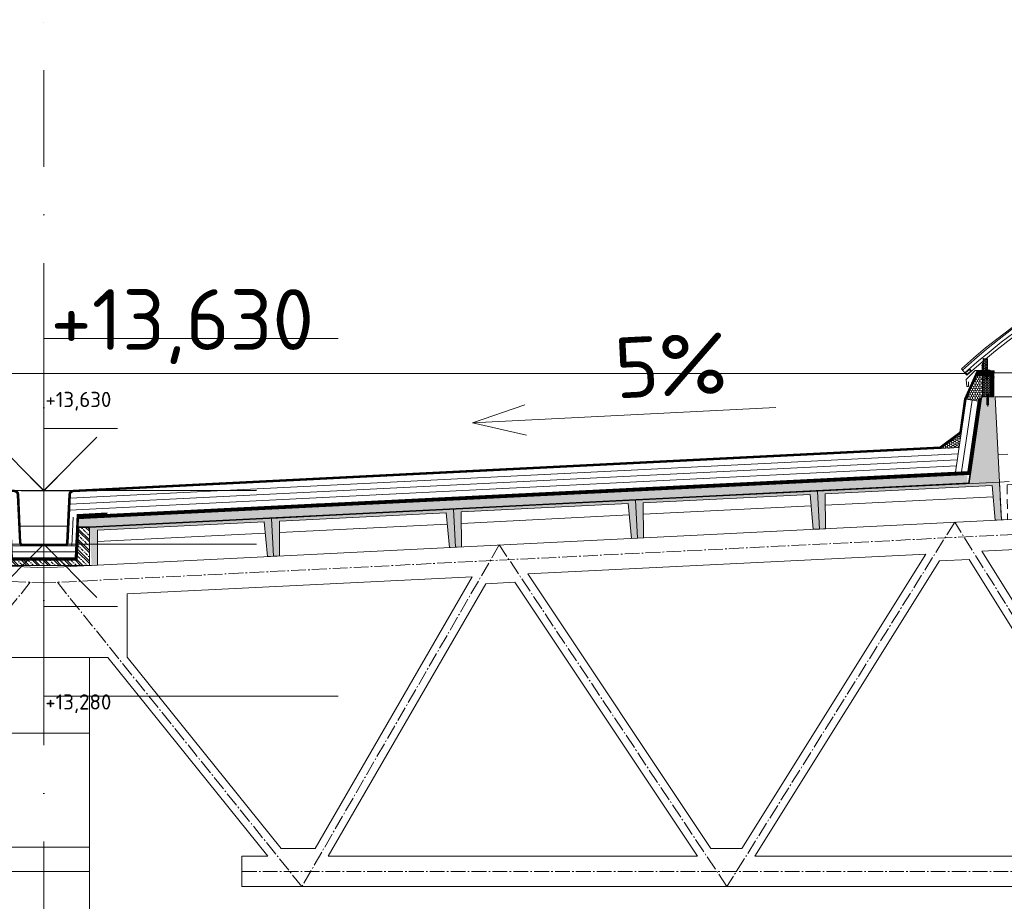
# Model space of a CAD drawing. Header units: millimetres. Extents: x -746391 to 410178, y -169697 to 100555.
# Tile 169 of 179: x 371469 to 377954, y -155485 to -149677. Entities that reach past the tile are written whole.
import ezdxf
from ezdxf.enums import TextEntityAlignment as Align

# ---------------------------------------------------------------- set-up
doc = ezdxf.new("R2010")
doc.units = ezdxf.units.MM
for name, pattern in [('AM_DIN_G_W050', [13.75, 9.75, -1.5, 1, -1.5]), ('CARKOVANA', [5, 3, -2]), ('CENTERX2', [101.6, 63.5, -12.7, 12.7, -12.7]), ('DASHDOT', [25.4, 12.7, -6.35, 0, -6.35]), ('HIDDEN', [9.525, 6.35, -3.175])]:
    doc.linetypes.add(name, pattern=pattern)
doc.layers.get('0').update_dxf_attribs({"color": 9})
doc.layers.add('_____detaily', color=9, linetype='Continuous')
for name, color, linetype, lineweight in [('A99_N_kce-pohl', 9, 'Continuous', 9), ('A99_N_kce-rez-sil', 9, 'Continuous', 18), ('A99_N_kce-rez-ten', 9, 'Continuous', 9), ('A99_N_koty-200-vysk', 9, 'Continuous', 9), ('A99_N_koty-50-vysk', 9, 'Continuous', 9), ('A99_N_sraf', 9, 'Continuous', 0), ('A99_S_kce-pohl', 9, 'Continuous', 5), ('A99_S_kce-rez-sil', 9, 'Continuous', 15), ('A99_S_kce-rez-ten', 9, 'Continuous', 9), ('A99_S_osy', 9, 'CENTERX2', 5), ('A99_S_sraf', 9, 'Continuous', 9)]:
    doc.layers.add(name, color=color, linetype=linetype, lineweight=lineweight)
doc.styles.add('A99_kota', font='isocpeur.ttf', dxfattribs={"height": 2})
doc.styles.add('ad_popis 100', font='isocpeur.ttf', dxfattribs={"height": 200})
doc.linetypes.add('IZOLACE', pattern='A,0.00254,-2.54,[134,ltypeshp.shx,S=2.54,R=0,X=-2.54,Y=0],-5.08,[134,ltypeshp.shx,S=2.54,R=180,X=2.54,Y=0],-2.54', length=10.16254)

# ---------------------------------------------------------------- blocks, each defined once
blk = doc.blocks.new('*U21')
at = {"color": 0, "linetype": 'ByBlock', "lineweight": -2}
blk.add_line((-3, 0), (7, 0), dxfattribs=at)
for points in [[(0, 0), (0, 5), (0, 5), (9.7, 5)], [(-1.75, 1.75), (0, 0), (1.75, 1.75)]]:
    blk.add_lwpolyline(points, dxfattribs=at)
at = {"color": 0, "linetype": 'ByBlock', "lineweight": -2, "style": 'A99_kota'}
for tag, p in [('VYSKA', (9.2, 7.75)), ('POPIS', (9.2, 4.5))]:
    blk.add_attdef(tag, text='', height=2, dxfattribs=at).set_placement(p, align=Align.TOP_RIGHT)
blk = doc.blocks.new('*U27')
at = {"color": 0, "linetype": 'ByBlock', "lineweight": -2}
blk.add_line((-3, 0), (7, 0), dxfattribs=at)
for points in [[(-1.75, -1.75), (0, 0), (1.75, -1.75)], [(0, 0), (0, -5), (0, -5), (9.7, -5)]]:
    blk.add_lwpolyline(points, dxfattribs=at)
at = {"color": 0, "linetype": 'ByBlock', "lineweight": -2, "style": 'A99_kota'}
for tag, p in [('VYSKA', (9.2, -2.25)), ('POPIS', (9.2, -5.5))]:
    blk.add_attdef(tag, text='', height=2, dxfattribs=at).set_placement(p, align=Align.TOP_RIGHT)
blk = doc.blocks.new('Befestiger_gross')
at = {"layer": '_____detaily', "linetype": 'Continuous', "lineweight": -2}
for p, q in [((1, -1), (0, 0)), ((1, 0), (0, 0)), ((1, -1), (0, 0)), ((1, 0), (0, 0)), ((2, 0), (1, 0)), ((1, 0), (1, 0)), ((1, 0), (1, 0)), ((2, 0), (1, 0)), ((1, 0), (1, 0)), ((1, 0), (1, 0)), ((2, 1), (2, 0)), ((2, 1), (2, 0)), ((2, 1), (2, 0)), ((2, -1), (2, 1)), ((3, 0), (2, 0)), ((3, 0), (2, 0)), ((3, 1), (4, 0)), ((3, 1), (3, 0)), ((3, 1), (4, 0)), ((3, -1), (3, 1)), ((4, -1), (5, 1)), ((5, 0), (4, 0)), ((5, 0), (4, 0)), ((5, 1), (5, 0)), ((6, 0), (5, 0)), ((5, 0), (5, 1)), ((5, -1), (6, 1)), ((5, 1), (5, 0)), ((6, 0), (5, 0)), ((7, 1), (6, 1)), ((6, 1), (6, 1)), ((6, 1), (6, 1)), ((6, 0), (6, 1)), ((7, 1), (6, 1)), ((6, 1), (6, 1)), ((6, 1), (6, 1)), ((6, -1), (7, 1)), ((7, 1), (7, 1)), ((8, 1), (7, 1)), ((7, 1), (7, 1)), ((7, 1), (7, 1)), ((8, 1), (7, 1)), ((8, 1), (8, 1)), ((9, 1), (8, 1)), ((8, 1), (8, 1)), ((8, 1), (8, 1)), ((8, -1), (8, 1)), ((9, 1), (8, 1)), ((9, 1), (10, 1)), ((9, 1), (9, 1)), ((9, 1), (10, 1)), ((9, -1), (9, 1)), ((10, 1), (10, 1)), ((11, 1), (10, 1)), ((10, -1), (11, 1)), ((10, 1), (10, 1)), ((11, 1), (11, 0)), ((11, 1), (11, 0)), ((11, -1), (12, 1)), ((12, 0), (11, 0)), ((12, 0), (11, 0)), ((12, 1), (12, 0)), ((12, 1), (12, 0)), ((12, 1), (12, 0)), ((12, -1), (13, 1)), ((13, 0), (12, 0)), ((13, 0), (12, 0)), ((13, 1), (13, 0)), ((14, 0), (13, 0)), ((13, 1), (13, 0)), ((13, 1), (13, 0)), ((14, 0), (13, 0)), ((15, 1), (14, 1)), ((14, 1), (14, 1)), ((14, 1), (14, 1)), ((14, 1), (14, 0)), ((15, 1), (14, 1)), ((14, 1), (14, 1)), ((14, 1), (14, 1)), ((14, -1), (14, 1)), ((15, 1), (16, 1)), ((15, 1), (15, 1)), ((15, 1), (16, 1)), ((15, -1), (15, 1)), ((16, 1), (16, 1)), ((17, 1), (16, 1)), ((16, 1), (16, 1)), ((16, -1), (17, 1)), ((17, 1), (17, 1)), ((18, 1), (17, 1)), ((17, 1), (17, 1)), ((18, 1), (17, 1)), ((17, -1), (18, 1)), ((18, 1), (18, 1)), ((19, 1), (18, 1)), ((18, 1), (18, 1)), ((18, 1), (18, 1)), ((19, 1), (18, 1)), ((18, -1), (19, 1)), ((20, 1), (19, 1)), ((19, 1), (19, 1)), ((19, 1), (19, 1)), ((20, 1), (19, 1)), ((19, -1), (20, 1)), ((19, 1), (19, 1)), ((21, 1), (20, 1)), ((20, 1), (20, 1)), ((20, 1), (20, 1)), ((20, 1), (20, 1)), ((21, 1), (20, 1)), ((20, 1), (20, 1)), ((20, 1), (20, 1)), ((21, 1), (21, 1)), ((22, 1), (21, 1)), ((21, 1), (21, 1)), ((21, 1), (21, 1)), ((21, -1), (21, 1)), ((22, 1), (21, 1)), ((22, 1), (23, 1)), ((22, 1), (22, 1)), ((22, 1), (23, 1)), ((22, -1), (22, 1)), ((24, 1), (23, 1)), ((24, 1), (23, 1)), ((23, -1), (24, 1)), ((24, 1), (24, 1)), ((25, 1), (24, 1)), ((24, 1), (24, 1)), ((24, 1), (24, 1)), ((25, 1), (24, 1)), ((24, -1), (25, 1)), ((25, 1), (25, 1)), ((26, 1), (25, 1)), ((25, 1), (25, 1)), ((25, 1), (25, 1)), ((26, 1), (25, 1)), ((25, -1), (26, 1)), ((26, 1), (26, 1)), ((27, 1), (26, 1)), ((26, 1), (26, 1)), ((26, 1), (26, 1)), ((27, 1), (26, 1)), ((28, 0), (27, 0)), ((27, 1), (27, 0)), ((27, 1), (27, 1)), ((28, 0), (27, 0)), ((27, 1), (27, 0)), ((27, -1), (27, 1)), ((28, 1), (29, 0)), ((28, 1), (28, 0)), ((28, 1), (29, 0)), ((28, -1), (28, 1)), ((29, 0), (29, 0)), ((29, 0), (29, 0)), ((30, 1), (29, 0)), ((29, 0), (29, 0)), ((29, 0), (29, 0)), ((29, -1), (30, 1)), ((30, 1), (30, 0)), ((31, 0), (30, 0)), ((30, 1), (30, 0)), ((31, 0), (30, 0)), ((30, -1), (31, 1)), ((31, 1), (31, 0)), ((32, 0), (31, 0)), ((31, 1), (31, 0)), ((31, 1), (31, 0)), ((32, 0), (31, 0)), ((31, -1), (32, 1)), ((32, 1), (32, 0)), ((33, 0), (32, 0)), ((32, 1), (32, 0)), ((32, 1), (32, 0)), ((33, 0), (32, 0)), ((32, -1), (33, 1)), ((33, 1), (33, 0)), ((34, 0), (33, 0)), ((33, 1), (33, 0)), ((33, 1), (33, 0)), ((34, 0), (33, 0)), ((34, 1), (34, 0)), ((36, 0), (34, 0)), ((34, 1), (34, 0)), ((34, -1), (34, 1)), ((34, 1), (34, 0)), ((36, 0), (34, 0)), ((36, 0), (37, 1)), ((36, 0), (37, 1)), ((37, -1), (37, 1)), ((37, -1), (37, 1)), ((2, -1), (1, -1)), ((2, -1), (1, -1)), ((2, -1), (2, -1)), ((3, -1), (2, -1)), ((2, -1), (2, -1)), ((2, -1), (2, -1)), ((3, -1), (2, -1)), ((3, -1), (3, -1)), ((4, -1), (3, -1)), ((3, -1), (3, -1)), ((3, -1), (3, -1)), ((4, -1), (3, -1)), ((5, 0), (4, 0)), ((4, 0), (4, -1)), ((5, 0), (4, 0)), ((4, -1), (4, -1)), ((4, -1), (4, -1)), ((6, 0), (5, 0)), ((5, 0), (5, -1)), ((5, 0), (5, -1)), ((6, 0), (5, 0)), ((5, 0), (5, -1)), ((6, 0), (6, -1)), ((7, 0), (6, -1)), ((6, 0), (6, -1)), ((7, 0), (7, 0)), ((7, 0), (8, -1)), ((7, 0), (7, 0)), ((7, 0), (8, -1)), ((9, 0), (8, 0)), ((8, 0), (8, -1)), ((9, 0), (8, 0)), ((9, 0), (9, -1)), ((10, 0), (9, 0)), ((9, 0), (9, -1)), ((9, 0), (9, -1)), ((10, 0), (9, 0)), ((10, 0), (10, -1)), ((10, 0), (10, -1)), ((11, -1), (10, -1)), ((10, -1), (10, -1)), ((11, -1), (10, -1)), ((11, -1), (11, -1)), ((12, -1), (11, -1)), ((11, -1), (11, -1)), ((11, -1), (11, -1)), ((12, -1), (11, -1)), ((13, 0), (12, -1)), ((12, -1), (12, -1)), ((12, -1), (12, -1)), ((13, 0), (13, 0)), ((13, 0), (14, -1)), ((13, 0), (13, 0)), ((13, 0), (14, -1)), ((15, 0), (14, 0)), ((14, 0), (14, -1)), ((15, 0), (14, 0)), ((15, 0), (15, -1)), ((16, 0), (15, 0)), ((15, 0), (15, -1)), ((15, 0), (15, -1)), ((16, 0), (15, 0)), ((16, 0), (16, -1)), ((17, 0), (16, 0)), ((16, 0), (16, -1)), ((16, 0), (16, -1)), ((17, 0), (16, 0)), ((17, 0), (17, -1)), ((18, 0), (17, 0)), ((17, 0), (17, -1)), ((17, 0), (17, -1)), ((18, 0), (17, 0)), ((19, 0), (18, 0)), ((18, 0), (18, -1)), ((18, 0), (18, -1)), ((19, 0), (18, 0)), ((18, 0), (18, -1)), ((19, 0), (19, -1)), ((20, 0), (19, -1)), ((19, 0), (19, -1)), ((21, 0), (20, 0)), ((21, 0), (20, 0)), ((21, 0), (21, -1)), ((22, 0), (21, 0)), ((21, 0), (21, -1)), ((21, 0), (21, -1)), ((22, 0), (21, 0)), ((22, 0), (22, -1)), ((23, 0), (22, 0)), ((22, 0), (22, -1)), ((22, 0), (22, -1)), ((23, 0), (22, 0)), ((23, 0), (23, -1)), ((24, 0), (23, 0)), ((23, 0), (23, -1)), ((23, 0), (23, -1)), ((24, 0), (23, 0)), ((24, 0), (24, -1)), ((25, 0), (24, 0)), ((24, 0), (24, -1)), ((24, 0), (24, -1)), ((25, 0), (24, 0)), ((25, 0), (25, -1)), ((25, 0), (25, -1)), ((26, -1), (25, -1)), ((26, -1), (27, -1)), ((26, -1), (26, -1)), ((26, -1), (27, -1)), ((26, -1), (26, -1)), ((28, -1), (27, -1)), ((27, -1), (27, -1)), ((28, -1), (27, -1)), ((29, -1), (28, -1)), ((28, -1), (28, -1)), ((28, -1), (28, -1)), ((29, -1), (28, -1)), ((28, -1), (28, -1)), ((29, -1), (29, -1)), ((30, -1), (29, -1)), ((29, -1), (29, -1)), ((29, -1), (29, -1)), ((30, -1), (29, -1)), ((30, -1), (30, -1)), ((31, -1), (30, -1)), ((30, -1), (30, -1)), ((30, -1), (30, -1)), ((31, -1), (30, -1)), ((31, -1), (31, -1)), ((32, -1), (31, -1)), ((31, -1), (31, -1)), ((31, -1), (31, -1)), ((32, -1), (31, -1)), ((32, -1), (32, -1)), ((33, -1), (32, -1)), ((32, -1), (32, -1)), ((34, -1), (33, -1)), ((34, -1), (33, -1)), ((37, -1), (34, -1)), ((34, -1), (34, -1)), ((37, -1), (34, -1)), ((34, -1), (34, -1)), ((34, -1), (34, -1)), ((37, -1), (37, -1)), ((37, -1), (37, -1))]:
    blk.add_line(p, q, dxfattribs=at)
blk = doc.blocks.new('*U29')
at = {"color": 0, "linetype": 'ByBlock', "lineweight": -2}
blk.add_line((-3, 0), (7, 0), dxfattribs=at)
for points in [[(0, 0), (0, 8.2), (0, 8.2), (9.7, 8.2)], [(-1.75, 1.75), (0, 0), (1.75, 1.75)]]:
    blk.add_lwpolyline(points, dxfattribs=at)
at = {"color": 0, "linetype": 'ByBlock', "lineweight": -2, "style": 'A99_kota'}
for tag, p in [('VYSKA', (9.2, 10.95)), ('POPIS', (9.2, 7.7))]:
    blk.add_attdef(tag, text='', height=2, dxfattribs=at).set_placement(p, align=Align.TOP_RIGHT)
blk = doc.blocks.new('*U44')
at = {"color": 0, "linetype": 'ByBlock', "lineweight": -2}
blk.add_line((-3, 0), (7, 0), dxfattribs=at)
for points in [[(-1.75, -1.75), (0, 0), (1.75, -1.75)], [(0, 0), (0, -8.2), (0, -8.2), (9.7, -8.2)]]:
    blk.add_lwpolyline(points, dxfattribs=at)
at = {"color": 0, "linetype": 'ByBlock', "lineweight": -2, "style": 'A99_kota'}
for tag, p in [('VYSKA', (9.2, -5.45)), ('POPIS', (9.2, -8.7))]:
    blk.add_attdef(tag, text='', height=2, dxfattribs=at).set_placement(p, align=Align.TOP_RIGHT)

msp = doc.modelspace()

# ---------------------------------------------------------------- hatches: boundary and pattern name
at = {"layer": 'A99_N_kce-rez-ten', "linetype": 'Continuous', "lineweight": 0}
h = msp.add_hatch(dxfattribs=at)
h.set_pattern_fill('HONEY', color=1, scale=0.25, angle=-90, style=2)
h.set_pattern_definition([(360, (-672686, 52678), (9.375, 5.41265875), [6.25, -12.5]), (120, (-672686, 52678), (-9.37499998, 5.412658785), [6.25, -12.5]), (60, (-672686, 52678), (2e-08, 10.825317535), [-12.5, 6.25])])
h.paths.add_polyline_path([(377814, -151986), (377844, -151986), (377844, -151911), (377818, -151911), (377817.5, -151968.5), (377814, -151968.5)])
at = {"layer": 'A99_N_kce-rez-ten', "lineweight": 0, "transparency": 33554562}
h = msp.add_hatch(dxfattribs=at)
h.set_pattern_fill('ANSI31', color=1, scale=50, angle=-90)
h.set_pattern_definition([(45, (343370.3334, -156582.5), (-4.4194174, 4.4194174), [])])
h.paths.add_polyline_path([(377775, -152022.5), (377870, -152022.5), (377870, -152002.5), (377782.5, -152002.5)])
at = {"layer": 'A99_N_kce-rez-ten', "lineweight": 0}
for points in [[(377845, -151983.2), (377830, -151983.2), (377830, -151984.2), (377845, -151984.2)], [(377845, -152025.5), (377830, -152025.5), (377830, -152024.5), (377845, -152024.5)], [(377852.5, -152151.5), (377837.5, -152151.5), (377837.5, -152152.5), (377852.5, -152152.5)]]:
    msp.add_hatch(color=1, dxfattribs=at).paths.add_polyline_path(points)
at = {"layer": 'A99_N_kce-rez-ten', "lineweight": 0, "transparency": 33554562}
h = msp.add_hatch(dxfattribs=at)
h.set_pattern_fill('ANSI31', color=1, scale=50, angle=-90)
h.set_pattern_definition([(45, (343442.8334, -156582.5), (-4.4194174, 4.4194174), [])])
h.paths.add_polyline_path([(377870, -152002.5), (377870, -152162.5), (377885, -152162.5), (377885, -152002.5)])
at = {"layer": 'A99_N_kce-rez-ten', "linetype": 'Continuous', "lineweight": 0}
h = msp.add_hatch(dxfattribs=at)
h.set_pattern_fill('HONEY', color=1, scale=0.25, angle=-90, style=2)
h.set_pattern_definition([(360, (-672660, 52557.5), (9.375, 5.41265875), [6.25, -12.5]), (120, (-672660, 52557.5), (-9.37499998, 5.412658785), [6.25, -12.5]), (60, (-672660, 52557.5), (2e-08, 10.825317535), [-12.5, 6.25])])
h.paths.add_polyline_path([(377812, -152024.5), (377813, -152160.5), (377868, -152160.5), (377868, -152024.5)])
at = {"layer": 'A99_N_sraf', "lineweight": 0, "transparency": 33554562}
h = msp.add_hatch(dxfattribs=at)
h.set_pattern_fill('HONEY', color=1, scale=75, angle=-90)
h.set_pattern_definition([(270, (344327.5, 52557.5), (8.11898812, -14.0625), [9.375, -18.75]), (30, (344327.5, 52557.5), (8.11898818, 14.06249997), [9.375, -18.75]), (330, (344327.5, 52557.5), (16.2379763, -3e-08), [-18.75, 9.375])])
h.paths.add_polyline_path([(377810, -152022.5), (377771.1, -152022.5), (377701.8, -152178), (377781, -152189.4), (377810, -152162.5)])
h = msp.add_hatch(dxfattribs=at)
h.set_pattern_fill('HONEY', color=1, scale=75, angle=-90)
h.set_pattern_definition([(182.86, (377480.347, -152504.48), (-13.63988, -8.81053), [9.375, -18.75]), (302.86, (377480.347, -152504.48), (14.4501, -7.40722), [9.375, -18.75]), (242.86, (377480.347, -152504.48), (0.8102, -16.21775), [-18.75, 9.375])])
h.paths.add_polyline_path([(377534.4, -152501.8), (377655.7, -152495.7), (377669.8, -152399)])
at = {"layer": 'A99_S_sraf', "lineweight": 0, "transparency": 33554687}
h = msp.add_hatch(dxfattribs=at)
h.set_pattern_fill('ZELEZOBETON', color=256, scale=10, angle=-90)
h.set_pattern_definition([(45, (325417.5, -156297.5), (-35.35534, 35.35534), []), (45, (325431.64, -156297.5), (-35.35534, 35.35534), []), (45, (325459.926, -156297.5), (-21.213203, 49.497475), [20, -10, 0, -10])])
h.paths.add_polyline_path([(371929.6, -153022.1), (371932.7, -153083), (371939.5, -153220.6), (371942.1, -153271.8), (371982.1, -153269.8), (371980.6, -153039.6), (373079.2, -152984.7), (373100.7, -153213.9), (373180.6, -153209.9), (373179.1, -152979.7), (374277.7, -152924.8), (374299.2, -153153.9), (374379.1, -153149.9), (374377.6, -152919.8), (375476.2, -152864.9), (375497.7, -153094), (375577.6, -153090), (375576.1, -152859.9), (376674.7, -152805.1), (376696.2, -153034.3), (376776.1, -153030.1), (376774.6, -152800.1), (377873.2, -152745.2), (377894.7, -152974.1), (377934.6, -152972.1), (377894.2, -152163.4), (377804.3, -152167.9), (377722.4, -152732.7)])
at = {"layer": 'A99_S_sraf', "linetype": 'Continuous', "lineweight": 0, "ltscale": 2, "transparency": 33554562}
h = msp.add_hatch(dxfattribs=at)
h.set_pattern_fill('BETON-LEHKY', color=256, scale=10, angle=-90)
h.set_pattern_definition([(47.86, (353943.26, -153011.388), (-29.660305, 26.83778), []), (2.86, (353987.61, -152995.907), (26.837778, 29.660305), [5, -51.56854]), (47.86, (353992.604, -152995.657), (-29.660305, 26.83778), [5, -35]), (92.86, (353995.958, -152991.95), (-29.660305, 26.837778), [5, -51.56854]), (137.86, (353995.71, -152986.956), (-26.83778, -29.660305), [5, -35]), (2.86, (353987.008, -152983.85), (26.837778, 29.660305), [5, -51.56854]), (47.86, (353983.653, -152987.56), (-29.660305, 26.83778), [5, -35]), (92.86, (353983.902, -152992.552), (-29.660305, 26.837778), [5, -51.56854]), (137.86, (353987.61, -152995.907), (-26.83778, -29.660305), [5, -35]), (47.86, (353999.87, -152978.63), (-29.660305, 26.83778), [10, -30])])
h.paths.add_polyline_path([(371855.1, -152965.7), (377709.4, -152673.3), (377712.2, -152728.2), (371929.4, -153017.1), (371852.7, -153017.5)])
at = {"layer": 'A99_S_sraf', "lineweight": 0, "transparency": 33554687}
h = msp.add_hatch(dxfattribs=at)
h.set_pattern_fill('ZELEZOBETON', color=256, scale=10, angle=-90)
h.set_pattern_definition([(315, (-217372.5, 136312.5), (35.355339, 35.355339), []), (315, (-217372.5, 136298.36), (35.355339, 35.355339), []), (315, (-217372.5, 136270.074), (49.4974747, 21.2132034), [20, -10, 0, -10])])
h.paths.add_polyline_path([(371627.5, -153272.5), (371627.5, -153237.5), (371407.5, -153237.5), (371397.5, -153022.5), (371327.5, -153022.5), (371327.5, -153272.5)])
h.paths.add_polyline_path([(371927.5, -153272.5), (371927.5, -153022.5), (371857.5, -153022.5), (371847.5, -153237.5), (371627.5, -153237.5), (371627.5, -153272.5)])

# ---------------------------------------------------------------- linework, layer by layer
at = {"layer": 'A99_N_kce-pohl'}
msp.add_lwpolyline([(377707.5, -152007.3), (365557.5, -152007.3)], dxfattribs=at)
at = {"layer": 'A99_N_kce-pohl', "linetype": 'Continuous'}
for points in [[(377694.7, -152003.5), (377671.4, -151977.4)], [(377708, -152018.5), (377737.9, -151991.8)]]:
    msp.add_lwpolyline(points, dxfattribs=at)
for points in [[(377737.9, -151991.8), (377708, -152018.5), (377694.7, -152003.5), (377724.6, -151976.9)], [(377734.4, -151991.6), (377708.2, -152014.9), (377698.3, -152003.7), (377724.4, -151980.4)]]:
    msp.add_lwpolyline(points, close=True, dxfattribs=at)
at = {"layer": 'A99_N_kce-pohl', "lineweight": 5}
for points in [[(377717.5, -152062.5), (377717.5, -152092.5), (377707.5, -152092.5), (377702.5, -152047.5), (377762.5, -151987.5), (377807.5, -151987.5), (377807.5, -151957.5)], [(377887, -152002.5), (380627.5, -152002.5)]]:
    msp.add_lwpolyline(points, dxfattribs=at)
at = {"layer": 'A99_N_kce-pohl', "linetype": 'Continuous', "lineweight": 0}
msp.add_lwpolyline([(377701.8, -152178), (377771.1, -152022.5), (377810, -152022.5), (377810, -152162.5), (377781, -152189.4)], close=True, dxfattribs=at)
at = {"layer": 'A99_N_kce-pohl', "lineweight": 0}
for points in [[(377632.3, -152657.1), (377701.8, -152178)], [(377480.3, -152504.5), (377655.7, -152495.7)]]:
    msp.add_lwpolyline(points, dxfattribs=at)
at = {"layer": 'A99_N_kce-pohl', "linetype": 'Continuous', "ltscale": 2}
msp.add_lwpolyline([(373424.8, -152887.3), (373423.8, -152867.3), (373438.8, -152866.6)], dxfattribs=at)
at = {"layer": 'A99_N_kce-pohl', "linetype": 'Continuous', "lineweight": 5}
for radius, start, end in [(4410, 47.90791, 132.09209), (4355, 47.90451, 131.56924)]:
    msp.add_arc((380627.5, -155250), radius, start, end, dxfattribs=at)
at = {"layer": 'A99_N_kce-rez-sil', "color": 1, "linetype": 'Continuous', "lineweight": 5}
for radius, start, end in [(4400, 47.90791, 132.09209), (4375, 47.90603, 132.09397)]:
    msp.add_arc((380627.5, -155250), radius, start, end, dxfattribs=at)
at = {"layer": 'A99_N_kce-rez-ten', "color": 1, "lineweight": 0}
for p, q in [((377829.5, -151982.2), (377833.2, -151981.9)), ((377829.5, -151983.2), (377829.5, -151982.2)), ((377829.5, -151983.2), (377829.5, -151982.2)), ((377829.5, -151983.2), (377845.5, -151983.2)), ((377845, -151983.2), (377830, -151983.2)), ((377830, -151983.2), (377830, -151984.2)), ((377830, -151984.2), (377830, -151983.2)), ((377830, -151984.2), (377845, -151984.2)), ((377832.5, -151981.9), (377832.5, -151981.4)), ((377842.5, -151981.4), (377832.5, -151981.4)), ((377842.5, -151981.9), (377832.5, -151981.9)), ((377833.2, -151981.1), (377833.2, -151978.7)), ((377841.9, -151981.9), (377833.2, -151981.9)), ((377841.1, -151977.9), (377834, -151977.9)), ((377834.3, -152022.5), (377834.3, -151984.2)), ((377835.6, -151981.1), (377835.6, -151978.7)), ((377839.5, -151981), (377839.5, -151978.7)), ((377839.5, -151981.1), (377839.5, -151978.7)), ((377840.7, -152022.5), (377840.7, -151984.2)), ((377841.9, -151981.1), (377841.9, -151978.7)), ((377841.9, -151981.9), (377845.5, -151982.2)), ((377842.5, -151981.9), (377842.5, -151981.4)), ((377845, -151984.2), (377845, -151983.2)), ((377845.5, -151983.2), (377845.5, -151982.2)), ((377845.5, -151983.2), (377845.5, -151982.2)), ((377829.5, -152025.5), (377829.5, -152026.5)), ((377829.5, -152025.5), (377845.5, -152025.5)), ((377829.5, -152025.5), (377829.5, -152026.5)), ((377829.5, -152026.5), (377833.2, -152026.9)), ((377830, -152025.5), (377830, -152024.5)), ((377830, -152024.5), (377845, -152024.5)), ((377830, -152024.5), (377830, -152025.5)), ((377845, -152025.5), (377830, -152025.5)), ((377832.5, -152026.9), (377832.5, -152027.4)), ((377842.5, -152026.9), (377832.5, -152026.9)), ((377842.5, -152027.4), (377832.5, -152027.4)), ((377841.9, -152026.9), (377833.2, -152026.9)), ((377833.2, -152027.7), (377833.2, -152030)), ((377841.1, -152030.8), (377834, -152030.8)), ((377834.3, -152032.4), (377840.7, -152031.3)), ((377834.3, -152032.4), (377835.3, -152031.9)), ((377834.3, -152032.4), (377835.3, -152032.9)), ((377834.3, -152034.2), (377840.7, -152033.1)), ((377834.3, -152034.2), (377835.3, -152033.7)), ((377834.3, -152034.2), (377835.3, -152034.7)), ((377834.3, -152036), (377840.7, -152034.9)), ((377834.3, -152036), (377835.3, -152035.5)), ((377834.3, -152036), (377835.3, -152036.5)), ((377834.3, -152037.8), (377840.7, -152036.7)), ((377834.3, -152037.8), (377835.3, -152037.3)), ((377834.3, -152037.8), (377835.3, -152038.3)), ((377834.3, -152039.6), (377840.7, -152038.5)), ((377834.3, -152039.6), (377835.3, -152039.1)), ((377834.3, -152039.6), (377835.3, -152040.1)), ((377834.3, -152041.4), (377840.7, -152040.3)), ((377834.3, -152041.4), (377835.3, -152040.9)), ((377834.3, -152041.4), (377835.3, -152041.9)), ((377834.3, -152043.2), (377840.7, -152042.1)), ((377834.3, -152043.2), (377835.3, -152042.7)), ((377834.3, -152043.2), (377835.3, -152043.7)), ((377835.3, -152031.9), (377839.8, -152030.8)), ((377835.3, -152031.9), (377835.3, -152031.1)), ((377835.3, -152032.9), (377839.8, -152031.8)), ((377835.3, -152033.7), (377839.8, -152032.6)), ((377835.3, -152033.7), (377835.3, -152032.9)), ((377835.3, -152034.7), (377839.8, -152033.6)), ((377835.3, -152035.5), (377839.8, -152034.4)), ((377835.3, -152035.5), (377835.3, -152034.7)), ((377835.3, -152036.5), (377839.8, -152035.4)), ((377835.3, -152037.3), (377839.8, -152036.2)), ((377835.3, -152037.3), (377835.3, -152036.5)), ((377835.3, -152038.3), (377839.8, -152037.2)), ((377835.3, -152039.1), (377839.8, -152038)), ((377835.3, -152039.1), (377835.3, -152038.3)), ((377835.3, -152040.1), (377839.8, -152039)), ((377835.3, -152040.9), (377839.8, -152039.8)), ((377835.3, -152040.9), (377835.3, -152040.1)), ((377835.3, -152041.9), (377839.8, -152040.8)), ((377835.3, -152042.7), (377839.8, -152041.6)), ((377835.3, -152042.7), (377835.3, -152041.9)), ((377835.3, -152043.7), (377839.8, -152042.6)), ((377835.3, -152043.7), (377835.4, -152044.4)), ((377835.3, -152043.7), (377840.4, -152043.7)), ((377835.4, -152044.4), (377839.6, -152044.4)), ((377835.6, -152027.7), (377835.6, -152030)), ((377838.3, -152043.7), (377839.8, -152043.4)), ((377839.5, -152027.7), (377839.5, -152030)), ((377839.5, -152027.7), (377839.5, -152030)), ((377839.6, -152044.4), (377839.8, -152043.7)), ((377839.8, -152030.8), (377840.7, -152031.3)), ((377839.8, -152031.8), (377840.7, -152031.3)), ((377839.8, -152032.6), (377839.8, -152031.8)), ((377839.8, -152032.6), (377840.7, -152033.1)), ((377839.8, -152033.6), (377840.7, -152033.1)), ((377839.8, -152034.4), (377839.8, -152033.6)), ((377839.8, -152034.4), (377840.7, -152034.9)), ((377839.8, -152035.4), (377840.7, -152034.9)), ((377839.8, -152036.2), (377839.8, -152035.4)), ((377839.8, -152036.2), (377840.7, -152036.7)), ((377839.8, -152037.2), (377840.7, -152036.7)), ((377839.8, -152038), (377839.8, -152037.2)), ((377839.8, -152038), (377840.7, -152038.5)), ((377839.8, -152039), (377840.7, -152038.5)), ((377839.8, -152039.8), (377839.8, -152039)), ((377839.8, -152039.8), (377840.7, -152040.3)), ((377839.8, -152040.8), (377840.7, -152040.3)), ((377839.8, -152041.6), (377839.8, -152040.8)), ((377839.8, -152041.6), (377840.7, -152042.1)), ((377839.8, -152042.6), (377840.7, -152042.1)), ((377839.8, -152043.4), (377839.8, -152042.6)), ((377839.8, -152043.4), (377840.4, -152043.7)), ((377841.9, -152026.9), (377845.5, -152026.5)), ((377841.9, -152027.7), (377841.9, -152030)), ((377842.5, -152026.9), (377842.5, -152027.4)), ((377845, -152024.5), (377845, -152025.5)), ((377845.5, -152025.5), (377845.5, -152026.5)), ((377845.5, -152025.5), (377845.5, -152026.5)), ((377837, -152150.5), (377840.7, -152150.1)), ((377837, -152151.5), (377837, -152150.5)), ((377837, -152151.5), (377837, -152150.5)), ((377837, -152151.5), (377853, -152151.5)), ((377852.5, -152151.5), (377837.5, -152151.5)), ((377837.5, -152151.5), (377837.5, -152152.5)), ((377837.5, -152152.5), (377837.5, -152151.5)), ((377837.5, -152152.5), (377852.5, -152152.5)), ((377840, -152150.1), (377840, -152149.6)), ((377850, -152149.6), (377840, -152149.6)), ((377850, -152150.1), (377840, -152150.1)), ((377840.7, -152149.3), (377840.7, -152147)), ((377849.4, -152150.1), (377840.7, -152150.1)), ((377848.6, -152146.2), (377841.5, -152146.2)), ((377841.8, -152199.8), (377841.8, -152152.5)), ((377841.8, -152200.2), (377848.1, -152199.1)), ((377841.8, -152200.2), (377842.7, -152199.7)), ((377841.8, -152200.2), (377842.7, -152200.7)), ((377841.8, -152202), (377848.1, -152200.9)), ((377841.8, -152202), (377842.7, -152201.5)), ((377841.8, -152202), (377842.7, -152202.5)), ((377841.8, -152203.8), (377848.1, -152202.7)), ((377841.8, -152203.8), (377842.7, -152203.3)), ((377841.8, -152203.8), (377842.7, -152204.3)), ((377841.8, -152205.6), (377848.1, -152204.5)), ((377841.8, -152205.6), (377842.7, -152205.1)), ((377841.8, -152205.6), (377842.7, -152206.1)), ((377841.8, -152207.4), (377848.1, -152206.3)), ((377841.8, -152207.4), (377842.7, -152206.9)), ((377841.8, -152207.4), (377842.7, -152207.9)), ((377841.8, -152209.2), (377848.1, -152208.1)), ((377841.8, -152209.2), (377842.7, -152208.7)), ((377841.8, -152209.2), (377842.7, -152209.7)), ((377841.8, -152211), (377848.1, -152209.9)), ((377841.8, -152211), (377842.7, -152210.5)), ((377842.7, -152200.7), (377847.2, -152199.6)), ((377842.7, -152201.5), (377847.2, -152200.4)), ((377842.7, -152201.5), (377842.7, -152200.7)), ((377842.7, -152202.5), (377847.2, -152201.4)), ((377842.7, -152203.3), (377847.2, -152202.2)), ((377842.7, -152203.3), (377842.7, -152202.5)), ((377842.7, -152204.3), (377847.2, -152203.2)), ((377842.7, -152205.1), (377847.2, -152204)), ((377842.7, -152205.1), (377842.7, -152204.3)), ((377842.7, -152206.1), (377847.2, -152205)), ((377842.7, -152206.9), (377847.2, -152205.8)), ((377842.7, -152206.9), (377842.7, -152206.1)), ((377842.7, -152207.9), (377847.2, -152206.8)), ((377842.7, -152208.7), (377847.2, -152207.6)), ((377842.7, -152208.7), (377842.7, -152207.9)), ((377842.7, -152209.7), (377847.2, -152208.6)), ((377842.7, -152210.5), (377847.2, -152209.4)), ((377842.7, -152210.5), (377842.7, -152209.7)), ((377842.7, -152211.5), (377847.2, -152210.4)), ((377843.1, -152149.3), (377843.1, -152147)), ((377847, -152149.3), (377847, -152147)), ((377847, -152149.3), (377847, -152147)), ((377847.2, -152200.4), (377847.2, -152199.6)), ((377847.2, -152200.4), (377848.1, -152200.9)), ((377847.2, -152201.4), (377848.1, -152200.9)), ((377847.2, -152202.2), (377847.2, -152201.4)), ((377847.2, -152202.2), (377848.1, -152202.7)), ((377847.2, -152203.2), (377848.1, -152202.7)), ((377847.2, -152204), (377847.2, -152203.2)), ((377847.2, -152204), (377848.1, -152204.5)), ((377847.2, -152205), (377848.1, -152204.5)), ((377847.2, -152205.8), (377847.2, -152205)), ((377847.2, -152205.8), (377848.1, -152206.3)), ((377847.2, -152206.8), (377848.1, -152206.3)), ((377847.2, -152207.6), (377847.2, -152206.8)), ((377847.2, -152207.6), (377848.1, -152208.1)), ((377847.2, -152208.6), (377848.1, -152208.1)), ((377847.2, -152209.4), (377847.2, -152208.6)), ((377847.2, -152209.4), (377848.1, -152209.9)), ((377847.2, -152210.4), (377848.1, -152209.9)), ((377847.2, -152211.2), (377847.2, -152210.4)), ((377848.1, -152199.8), (377848.1, -152152.5)), ((377849.4, -152149.3), (377849.4, -152147)), ((377849.4, -152150.1), (377853, -152150.5)), ((377850, -152150.1), (377850, -152149.6)), ((377852.5, -152152.5), (377852.5, -152151.5)), ((377853, -152151.5), (377853, -152150.5)), ((377853, -152151.5), (377853, -152150.5)), ((377841.8, -152211), (377842.7, -152211.5)), ((377842.7, -152211.5), (377842.9, -152212.2)), ((377842.7, -152211.5), (377847.9, -152211.5)), ((377842.9, -152212.2), (377847.1, -152212.2)), ((377845.8, -152211.5), (377847.2, -152211.2)), ((377847.1, -152212.2), (377847.2, -152211.5)), ((377847.2, -152211.2), (377847.9, -152211.5))]:
    msp.add_line(p, q, dxfattribs=at)
at = {"layer": 'A99_N_kce-rez-ten', "color": 1, "linetype": 'Continuous', "lineweight": 0}
msp.add_lwpolyline([(377858.5, -151990), (377813, -151990, -0.414214), (377810, -151987), (377810, -151940)], format="xyb", dxfattribs=at)
msp.add_lwpolyline([(377810, -151940), (377814, -151940), (377814, -151986), (377860, -151986), (377860, -151990)], dxfattribs=at)
for points in [[(377814, -151986), (377844, -151986), (377844, -151911), (377814, -151911)], [(377814, -151968.5), (377817.5, -151968.5), (377817.5, -151911), (377814, -151911)], [(377774.5, -152022.5), (377870, -152022.5), (377870, -152002.5), (377783, -152002.5)], [(377810, -151990), (377805, -151990), (377805, -151992.5), (377885, -151992.5), (377885, -152002.5), (377887, -152002.5), (377887, -151990), (377810, -151990)], [(377885, -152162.5), (377885, -152002.5), (377870, -152002.5), (377870, -152162.5)], [(377870, -152044.5), (377870, -152022.5), (377810, -152022.5), (377810, -152162.5), (377870, -152162.5), (377870, -152140.5), (377868, -152140.5), (377868, -152160.5), (377812, -152160.5), (377812, -152024.5), (377868, -152024.5), (377868, -152044.5)]]:
    msp.add_lwpolyline(points, close=True, dxfattribs=at)
at = {"layer": 'A99_N_kce-rez-ten', "linetype": 'CARKOVANA', "lineweight": 0, "ltscale": 15, "const_width": 5}
for points in [[(371627.5, -153135), (371487.2, -153135, -0.400665), (371474.8, -153123.1), (371460, -152805.9, 0.386254), (371433.9, -152779.7), (365723.3, -152494.4), (365592.2, -152394.9), (365560.4, -152175.9), (365479.9, -151995), (365370, -151995)], [(371627.5, -153140), (371487.2, -153140, -0.400665), (371469.8, -153123.3), (371455, -152806.1, 0.386254), (371433.7, -152784.7), (365721.5, -152499.3), (365587.5, -152397.6), (365555.6, -152177.3), (365476.6, -152000), (365370, -152000)], [(371627.5, -153135), (371767.8, -153135, 0.400665), (371780.2, -153123.1), (371795, -152805.9, -0.386254), (371821.1, -152779.7), (377531.7, -152494.4), (377662.8, -152394.9), (377694.6, -152175.9), (377775.1, -151995), (377885, -151995)], [(371627.5, -153140), (371767.8, -153140, 0.400665), (371785.2, -153123.3), (371800, -152806.1, -0.386254), (371821.3, -152784.7), (377533.5, -152499.3), (377667.5, -152397.6), (377699.4, -152177.3), (377778.4, -152000), (377885, -152000)]]:
    msp.add_lwpolyline(points, format="xyb", dxfattribs=at)
at = {"layer": 'A99_N_kce-rez-ten', "linetype": 'Continuous', "lineweight": 0, "ltscale": 0.5}
for points in [[(371627.5, -153132.5), (371487.2, -153132.5, -0.400665), (371477.3, -153123), (371462.5, -152805.8, 0.386254), (371434, -152777.2), (365724.2, -152491.9), (365594.5, -152393.5), (365562.8, -152175.2), (365481.5, -151992.5), (365370, -151992.5)], [(371627.5, -153137.5), (371487.2, -153137.5, -0.400665), (371472.3, -153123.2), (371457.5, -152806, 0.386254), (371433.8, -152782.2), (365722.4, -152496.9), (365589.9, -152396.2), (365558, -152176.6), (365478.2, -151997.5), (365370, -151997.5)], [(371627.5, -153142.5), (371487.2, -153142.5, -0.400665), (371467.3, -153123.4), (371452.5, -152806.2, 0.386254), (371433.5, -152787.2), (365720.6, -152501.8), (365585.2, -152399), (365553.2, -152178), (365475, -152002.5), (365370, -152002.5)], [(371627.5, -153132.5), (371767.8, -153132.5, 0.400665), (371777.7, -153123), (371792.5, -152805.8, -0.386254), (371821, -152777.2), (377530.8, -152491.9), (377660.5, -152393.5), (377692.2, -152175.2), (377773.5, -151992.5), (377885, -151992.5)], [(371627.5, -153137.5), (371767.8, -153137.5, 0.400665), (371782.7, -153123.2), (371797.5, -152806, -0.386254), (371821.2, -152782.2), (377532.6, -152496.9), (377665.1, -152396.2), (377697, -152176.6), (377776.8, -151997.5), (377885, -151997.5)], [(371627.5, -153142.5), (371767.8, -153142.5, 0.400665), (371787.7, -153123.4), (371802.5, -152806.2, -0.386254), (371821.5, -152787.2), (377534.4, -152501.8), (377669.8, -152399), (377701.8, -152178), (377780, -152002.5), (377885, -152002.5)]]:
    msp.add_lwpolyline(points, format="xyb", dxfattribs=at)
at = {"layer": 'A99_N_kce-rez-ten', "linetype": 'Continuous', "lineweight": 0}
for points in [[(377885, -151992.5), (377773.5, -151992.5), (377692.2, -152175.2), (377660.5, -152393.5), (377530.8, -152491.9), (371860.9, -152775.2)], [(377885, -151997.5), (377776.8, -151997.5), (377697, -152176.6), (377665.1, -152396.2), (377532.6, -152496.9), (371861.1, -152780.2)], [(377885, -152002.5), (377780, -152002.5), (377701.8, -152178), (377669.8, -152399), (377534.4, -152501.8), (371861.4, -152785.2)], [(371399.9, -152965.7), (371412.3, -153232.5), (371627.5, -153232.5)], [(371408.5, -152936.1), (371421.8, -153222.5), (371627.5, -153222.5)], [(371846.5, -152936.1), (371833.2, -153222.5), (371627.5, -153222.5)], [(371855.1, -152965.7), (371842.7, -153232.5), (371627.5, -153232.5)], [(372045, -152926.2), (371846.5, -152936.1)], [(371782.9, -153012.5), (371472.1, -153012.5)]]:
    msp.add_lwpolyline(points, dxfattribs=at)
at = {"layer": 'A99_N_kce-rez-ten', "color": 1, "linetype": 'DASHDOT', "lineweight": 0, "ltscale": 0.25}
for points in [[(377801, -151953.5), (377820.5, -151953.5)], [(377861, -152033), (377890.5, -152033)], [(377845, -152225), (377845, -152140)], [(377860.5, -152150.5), (377888, -152150.5)]]:
    msp.add_lwpolyline(points, dxfattribs=at)
at = {"layer": 'A99_N_kce-rez-ten', "color": 1, "lineweight": 0}
for points in [[(377840, -152167.5), (377840, -152215), (377845, -152215)], [(377850, -152167.5), (377850, -152215), (377845, -152215)]]:
    msp.add_lwpolyline(points, dxfattribs=at)
at = {"layer": 'A99_N_kce-rez-ten', "lineweight": 0}
msp.add_lwpolyline([(371799.6, -152868.4), (377644, -152576.4)], dxfattribs=at)
at = {"layer": 'A99_N_kce-rez-ten', "linetype": 'CARKOVANA', "lineweight": 0, "ltscale": 15, "const_width": 10}
for points in [[(371403.7, -152940.9), (371417, -153227.5), (371627.5, -153227.5)], [(371851.3, -152940.9), (371838, -153227.5), (371627.5, -153227.5)], [(372045.2, -152931.2), (372045.2, -152931.2), (371846.3, -152941.1)]]:
    msp.add_lwpolyline(points, dxfattribs=at)
at = {"layer": 'A99_N_kce-rez-ten', "linetype": 'Continuous', "lineweight": 0, "ltscale": 0.5}
msp.add_lwpolyline([(371837.5, -153142.5), (371417.5, -153142.5)], dxfattribs=at)
at = {"layer": 'A99_N_kce-rez-ten', "color": 1, "linetype": 'Continuous', "lineweight": 0}
msp.add_circle((377816, -151909.5), 1.5, dxfattribs=at)
at = {"layer": 'A99_N_kce-rez-ten', "color": 1, "lineweight": 0}
for centre, start, end in [((377834, -151978.7), 90.00332, 180.00332), ((377834.8, -151978.7), 0.00332, 90.00332), ((377836.4, -151978.7), 90.00332, 180.00332), ((377838.7, -151978.7), 0.00332, 90.00332), ((377840.3, -151978.7), 90.00332, 180.00332), ((377841.1, -151978.7), 0.00332, 90.00332), ((377834, -152030), 179.99668, 269.99668), ((377834.8, -152030), 269.99668, 359.99668), ((377836.4, -152030), 179.99668, 269.99668), ((377838.7, -152030), 269.99668, 359.99668), ((377840.3, -152030), 179.99668, 269.99668), ((377841.1, -152030), 269.99668, 359.99668), ((377841.5, -152147), 90.00332, 180.00332), ((377842.3, -152147), 0.00332, 90.00332), ((377843.9, -152147), 90.00332, 180.00332), ((377846.2, -152147), 0.00332, 90.00332), ((377847.8, -152147), 90.00332, 180.00332), ((377848.6, -152147), 0.00332, 90.00332)]:
    msp.add_arc(centre, 0.787, start, end, dxfattribs=at)
at = {"layer": 'A99_N_kce-rez-ten', "color": 1, "lineweight": 0, "extrusion": (0, 0, -1)}
for centre, start_param, end_param in [((377832.4, -151981.1), 0.936145, 1.313741), ((377834.8, -151981.1), 0.936145, 1.313741), ((377836.4, -151981.1), 3.700141, 4.077737), ((377840.3, -151981.1), 3.700141, 4.077737), ((377838.7, -151981.1), 0.936145, 1.313741), ((377842.7, -151981.1), 3.700141, 4.077737), ((377839.9, -152149.3), 0.936145, 1.313741), ((377842.3, -152149.3), 0.936145, 1.313741), ((377843.9, -152149.3), 3.700141, 4.077737), ((377847.8, -152149.3), 3.700141, 4.077737), ((377846.2, -152149.3), 0.936145, 1.313741), ((377850.2, -152149.3), 3.700141, 4.077737)]:
    msp.add_ellipse(centre, major_axis=(0.47, 0.638), ratio=1, start_param=start_param, end_param=end_param, dxfattribs=at)
at = {"layer": 'A99_N_kce-rez-ten', "color": 1, "lineweight": 0}
for centre, start_param, end_param in [((377832.4, -152027.7), 0.936145, 1.313741), ((377834.8, -152027.7), 0.936145, 1.313741), ((377836.4, -152027.7), 3.700141, 4.077737), ((377840.3, -152027.7), 3.700141, 4.077737), ((377838.7, -152027.7), 0.936145, 1.313741), ((377842.7, -152027.7), 3.700141, 4.077737)]:
    msp.add_ellipse(centre, major_axis=(0.47, -0.638), ratio=1, start_param=start_param, end_param=end_param, dxfattribs=at)
at = {"layer": 'A99_N_koty-200-vysk'}
for points in [[(374452, -152332), (374796.6, -152214.7)], [(374452, -152332), (374796.6, -152214.7)], [(374452, -152332), (376449.5, -152232.2)], [(374452, -152332), (374806.5, -152414.4)], [(374452, -152332), (374806.5, -152414.4)]]:
    msp.add_lwpolyline(points, dxfattribs=at)
at = {"layer": 'A99_N_sraf', "color": 1, "linetype": 'IZOLACE', "ltscale": 3.8}
for points in [[(377673, -152655.1), (377741.4, -152183.7)], [(371801.4, -152828.9), (377649.9, -152536.1)], [(371797.7, -152908.5), (377638.2, -152616.7)], [(371422.5, -153182.5), (371835, -153182.5)]]:
    msp.add_lwpolyline(points, dxfattribs=at)
at = {"layer": 'A99_N_sraf', "color": 1, "linetype": 'IZOLACE', "ltscale": 2}
msp.add_lwpolyline([(371820.6, -152954.1), (371811.9, -153142.5)], dxfattribs=at)
at = {"layer": 'A99_S_kce-pohl', "lineweight": 0}
for p, q in [((371707.5, -153877.5), (371205.1, -153877.5)), ((371547.5, -153877.5), (372049.9, -153877.5))]:
    msp.add_line(p, q, dxfattribs=at)
at = {"layer": 'A99_S_kce-pohl'}
msp.add_line((371927.5, -158627.5), (371927.5, -153908), dxfattribs=at)
at = {"layer": 'A99_S_kce-pohl', "lineweight": 5}
for p, q in [((372932.8, -155187.5), (372932.8, -155387.5)), ((373102.6, -155187.5), (372932.8, -155187.5))]:
    msp.add_line(p, q, dxfattribs=at)
for points in [[(362627.5, -152837.5), (371627.5, -153287.5)], [(380627.5, -152837.5), (371627.5, -153287.5)], [(380422.4, -153048), (377806, -153178.8)], [(379030.2, -155137.5), (377806, -153178.8)], [(377437.4, -153197.3), (374814.8, -153328.4)], [(377437.4, -153197.3), (376224.8, -155137.5)], [(377526.9, -153242.8), (376311.5, -155187.5)], [(377722, -153233.1), (377526.9, -153242.8)], [(378943.5, -155187.5), (377722, -153233.1)], [(374448.9, -153346.7), (372177.5, -153460.2)], [(374448.9, -153346.7), (373414.2, -155137.5)], [(376020.9, -155137.5), (374814.8, -153328.4)], [(374538, -153392.3), (373500.8, -155187.5)], [(374730.8, -153382.6), (374538, -153392.3)], [(375934.1, -155187.5), (374730.8, -153382.6)], [(372177.5, -153876.6), (372177.5, -153460.2)], [(371627.5, -153877.5), (371205.1, -153877.5)], [(371627.5, -153877.5), (372049.9, -153877.5)], [(373102.6, -155187.5), (372049.9, -153877.5)], [(373190.7, -155137.5), (372177.5, -153876.6)], [(373414.2, -155137.5), (373190.7, -155137.5)], [(375934.1, -155187.5), (373500.8, -155187.5)], [(376224.8, -155137.5), (376020.9, -155137.5)], [(378943.5, -155187.5), (376311.5, -155187.5)], [(380627.5, -155387.5), (372932.8, -155387.5)]]:
    msp.add_lwpolyline(points, dxfattribs=at)
at = {"layer": 'A99_S_kce-pohl', "color": 253, "linetype": 'AM_DIN_G_W050', "lineweight": 0, "ltscale": 10}
for points in [[(362622.5, -152937.4), (371622.5, -153387.4)], [(380632.5, -152937.4), (371632.5, -153387.4)], [(377627.5, -152987.5), (376127.5, -155387.5), (374627.5, -153137.5), (373327.5, -155387.5)], [(379127.5, -155387.5), (377627.5, -152987.5)], [(369927.5, -155387.5), (371538.2, -153383.2)], [(373327.5, -155387.5), (371716.8, -153383.2)], [(372932.8, -155287.5), (372932.8, -155287.5), (380627.5, -155287.5)]]:
    msp.add_lwpolyline(points, dxfattribs=at)
at = {"layer": 'A99_S_kce-rez-sil', "lineweight": 13}
for points in [[(377894.2, -152163.4), (377922.2, -152722.7)], [(376736.1, -153032.3), (376776.1, -153030.3), (376774.6, -152800.1), (377873.2, -152745.2), (377894.7, -152974.4), (377934.6, -152972.4), (377922.2, -152722.7)], [(376736.1, -153032.3), (376696.2, -153034.3), (376674.7, -152805.1), (375576.1, -152859.9), (375577.6, -153090.1), (375537.6, -153092.1), (375537.6, -153092.1)], [(374339.1, -153152), (374379.1, -153150), (374377.6, -152919.8), (375476.2, -152864.9), (375497.7, -153094.1), (375537.6, -153092.1), (375537.6, -153092.1)], [(371942.1, -153271.8), (371982.1, -153269.8), (371980.6, -153039.6), (373079.2, -152984.7), (373100.7, -153213.9), (373140.6, -153211.9), (373140.6, -153211.9)], [(374339.1, -153152), (374299.2, -153154), (374277.7, -152924.8), (373179.1, -152979.7), (373180.6, -153209.9), (373140.6, -153211.9), (373140.6, -153211.9)], [(371312.9, -153271.8), (371942.5, -153271.8)]]:
    msp.add_lwpolyline(points, dxfattribs=at)
at = {"layer": 'A99_S_kce-rez-sil', "lineweight": 20}
for points in [[(371927.5, -154377.5), (371327.5, -154377.5), (371327.5, -153877.5), (371927.5, -153877.5)], [(371927.5, -155127.5), (371327.5, -155127.5), (371327.5, -155287.5), (371927.5, -155287.5)]]:
    msp.add_lwpolyline(points, close=True, dxfattribs=at)
at = {"layer": 'A99_S_kce-rez-ten', "lineweight": 0}
msp.add_line((371627.5, -153580.5), (371627.5, -153877.5), dxfattribs=at)
at = {"layer": 'A99_S_kce-rez-ten', "color": 253, "lineweight": 0}
msp.add_line((372932.8, -155187.5), (372932.8, -155387.5), dxfattribs=at)
at = {"layer": 'A99_S_kce-rez-ten', "linetype": 'CARKOVANA', "lineweight": 0, "ltscale": 15}
for points, const_width in [([(371846.2, -152956.2), (377722.5, -152662.6), (377793.7, -152172.5)], 20), ([(377728.5, -152672.9), (377720.4, -152729.3)], 5), ([(371327.5, -153020), (371399.9, -153020), (371409.9, -153235), (371627.5, -153235)], 5), ([(371927.5, -153020), (371855.1, -153020), (371845.1, -153235), (371627.5, -153235)], 5)]:
    msp.add_lwpolyline(points, dxfattribs=dict(at, const_width=const_width))
at = {"layer": 'A99_S_kce-rez-ten', "lineweight": 0}
for points in [[(371845.7, -152946.2), (377713.7, -152653), (377783.5, -152172.5)], [(371846.7, -152966.1), (377731.2, -152672.2), (377803.7, -152172.5)], [(371929.6, -153022.1), (377722.4, -152732.7), (377804.5, -152166.4)], [(383362.5, -152162.5), (377892.5, -152162.5)], [(371929.4, -153017.1), (377723.9, -152727.6)], [(377731, -152673.3), (377726.1, -152672.4), (377717.5, -152732)], [(371327.5, -153017.5), (371402.3, -153017.5), (371412.3, -153232.5), (371627.5, -153232.5)], [(371627.5, -153877.5), (371627.5, -153287.5)]]:
    msp.add_lwpolyline(points, dxfattribs=at)
at = {"layer": 'A99_S_kce-rez-ten', "linetype": 'HIDDEN', "lineweight": 0, "ltscale": 10}
msp.add_lwpolyline([(377913.2, -152542.9), (380627.5, -152407.3)], dxfattribs=at)
msp.add_lwpolyline([(377934.6, -152972.4), (377922.2, -152722.7), (379120.7, -152662.8), (379133.1, -152912.5), (379093.2, -152914.5), (379071.7, -152685.3), (377973.1, -152740.2), (377974.6, -152970.4)], close=True, dxfattribs=at)
at = {"layer": 'A99_S_kce-rez-ten', "linetype": 'CARKOVANA', "ltscale": 15, "const_width": 5}
msp.add_lwpolyline([(371929.5, -153019.6), (377722.3, -152730.1)], dxfattribs=at)
at = {"layer": 'A99_S_kce-rez-ten', "lineweight": 0}
for points in [[(376736.1, -153032.3), (376723.7, -152782.6), (377922.2, -152722.7), (377934.6, -152972.4), (377894.7, -152974.4), (377873.2, -152745.2), (376774.6, -152800.1), (376776.1, -153030.3)], [(375537.6, -153092.1), (375525.1, -152842.5), (376723.7, -152782.6), (376736.1, -153032.3), (376696.2, -153034.3), (376674.7, -152805.1), (375576.1, -152859.9), (375577.6, -153090.1)], [(374339.1, -153152), (374326.6, -152902.3), (375525.1, -152842.5), (375537.6, -153092.1), (375497.7, -153094.1), (375476.2, -152864.9), (374377.6, -152919.8), (374379.1, -153150)], [(373140.6, -153211.9), (373128.1, -152962.2), (374326.6, -152902.3), (374339.1, -153152), (374299.2, -153154), (374277.7, -152924.8), (373179.1, -152979.7), (373180.6, -153209.9)], [(371927.5, -153022.5), (371927.5, -153272.5), (371327.5, -153272.5), (371327.5, -153022.5), (371397.5, -153022.5), (371407.5, -153237.5), (371847.5, -153237.5), (371857.5, -153022.5)]]:
    msp.add_lwpolyline(points, close=True, dxfattribs=at)
at = {"layer": 'A99_S_kce-rez-ten', "lineweight": 5}
for points in [[(376775.1, -152875.1), (377880.2, -152819.9)], [(376681.7, -152879.8), (375576.6, -152935)], [(374378.1, -152994.9), (375483.2, -152939.7)], [(373179.6, -153054.8), (374284.7, -152999.5)], [(371981.1, -153114.6), (373086.2, -153059.4)]]:
    msp.add_lwpolyline(points, dxfattribs=at)
at = {"layer": 'A99_S_kce-rez-ten', "color": 1, "lineweight": 0}
msp.add_lwpolyline([(371927.5, -153017.5), (371852.7, -153017.5), (371842.7, -153232.5), (371627.5, -153232.5)], dxfattribs=at)
at = {"layer": 'A99_S_kce-rez-ten', "color": 253, "lineweight": 0}
msp.add_lwpolyline([(371627.5, -153877.5), (371627.5, -153287.5)], dxfattribs=at)
at = {"layer": 'A99_S_osy', "linetype": 'DASHDOT', "lineweight": 5, "ltscale": 50}
msp.add_lwpolyline([(371627.5, -169697.3), (371627.5, -149677.3)], dxfattribs=at)

# ---------------------------------------------------------------- block references
at = {"layer": 'A99_N_kce-rez-ten', "color": 1, "linetype": 'Continuous', "lineweight": 0, "xscale": -0.61875, "yscale": 0.61875, "zscale": 0.61875, "rotation": 180}
for p in [(377862.5, -152033), (377862.4, -152150.5)]:
    msp.add_blockref('Befestiger_gross', p, dxfattribs=at)
at = {"layer": 'A99_N_koty-200-vysk', "lineweight": 5}
ref = msp.add_blockref('*U21', (371627.5, -152777.5), dxfattribs=dict(at, xscale=200, yscale=200, zscale=200))
ref.add_attrib('VYSKA', '+13,630', dxfattribs={"layer": '0', "color": 0, "linetype": 'ByBlock', "lineweight": -2, "height": 400, "style": 'A99_kota'}).set_placement((373407.6, -151452.5), align=Align.TOP_RIGHT)
ref = msp.add_blockref('*U27', (371627.5, -153132.5), dxfattribs=dict(at, xscale=200, yscale=200, zscale=200))
ref.add_attrib('VYSKA', '+13,280', dxfattribs={"layer": '0', "color": 0, "linetype": 'ByBlock', "lineweight": -2, "height": 400, "style": 'A99_kota'}).set_placement((373407.6, -155807.5), align=Align.TOP_RIGHT)
at = {"layer": 'A99_N_koty-50-vysk', "lineweight": 5}
ref = msp.add_blockref('*U29', (371627.5, -152780), dxfattribs=dict(at, xscale=50, yscale=50, zscale=50))
ref.add_attrib('VYSKA', '+13,630', dxfattribs={"layer": '0', "color": 0, "linetype": 'ByBlock', "lineweight": -2, "height": 100, "style": 'A99_kota'}).set_placement((372072.5, -152128.8), align=Align.TOP_RIGHT)
ref = msp.add_blockref('*U44', (371627.5, -153132.5), dxfattribs=dict(at, xscale=50, yscale=50, zscale=50))
ref.add_attrib('VYSKA', '+13,280', dxfattribs={"layer": '0', "color": 0, "linetype": 'ByBlock', "lineweight": -2, "height": 100, "style": 'A99_kota'}).set_placement((372072.5, -154121.2), align=Align.TOP_RIGHT)

# ---------------------------------------------------------------- texts
at = {"layer": 'A99_N_koty-200-vysk', "insert": (375378.4, -151773.4), "char_height": 400, "attachment_point": 1, "rotation": 2.86, "style": 'ad_popis 100'}
msp.add_mtext_dynamic_manual_height_columns('5%', width=70, gutter_width=1000, heights=[0], dxfattribs=at)
msp.add_mtext_dynamic_manual_height_columns('5%', width=70, gutter_width=1000, heights=[0], dxfattribs=at)

doc.saveas('drawing.dxf')
